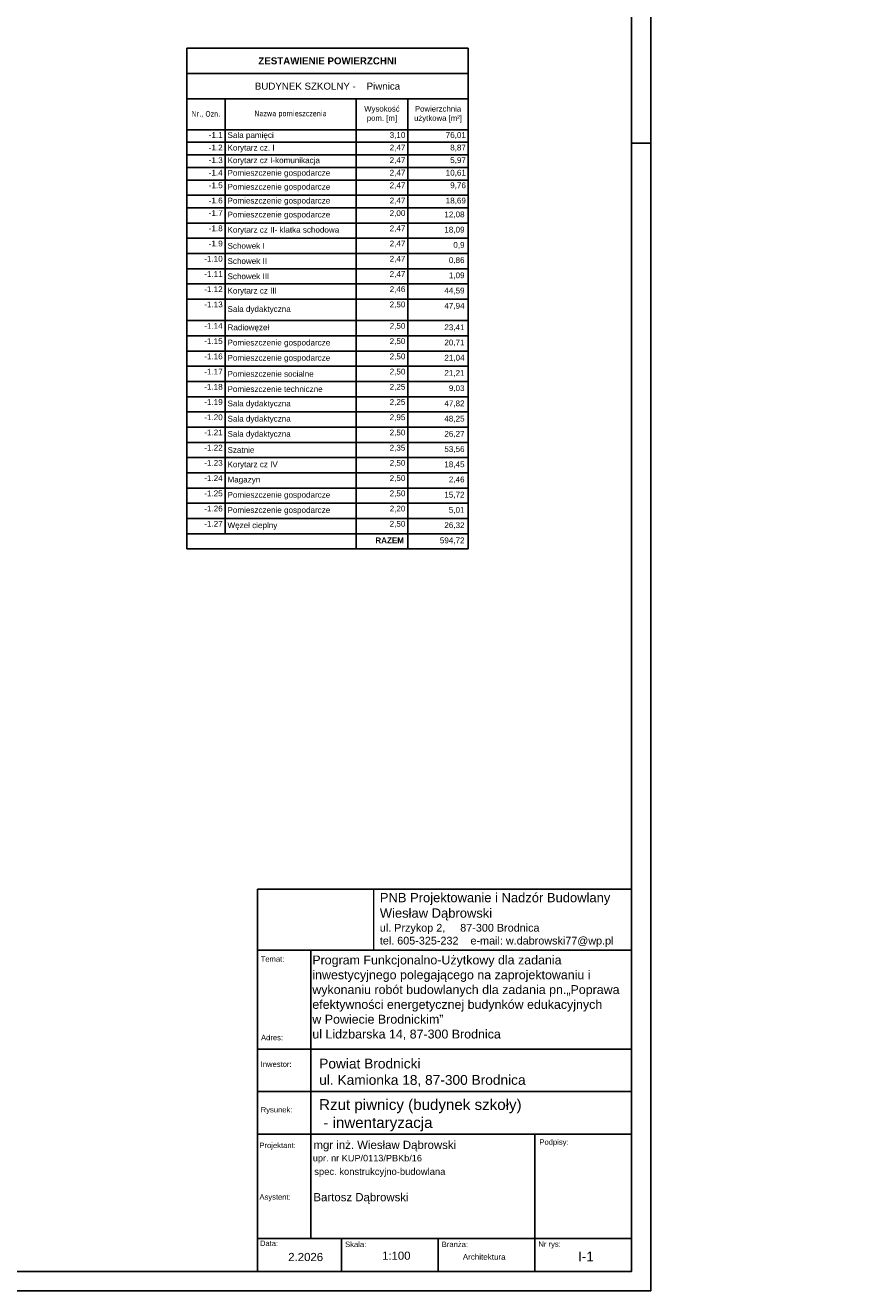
# Model space of a CAD drawing. Header units: millimetres. Extents: x 0 to 111311, y -48878 to -25280.
# Tile 56 of 161: x 71630 to 73776, y -32831 to -29556. Entities that reach past the tile are written whole.
import ezdxf

# ---------------------------------------------------------------- set-up
doc = ezdxf.new("R2010")
doc.units = ezdxf.units.MM
doc.layers.get('Defpoints').update_dxf_attribs({"color": 30})
doc.layers.add('-TABELKA', color=2, linetype='Continuous')
doc.layers.add('e-cad_opisy', color=7, linetype='Continuous')
for name, color, linetype, lineweight in [('J wymiary', 1, 'Continuous', 9), ('OPIS', 7, 'Continuous', 5), ('opisy', 235, 'Continuous', 0), ('wymiar', 1, 'Continuous', 9)]:
    doc.layers.add(name, color=color, linetype=linetype, lineweight=lineweight)
doc.styles.add('ADESK2', font='simplex', dxfattribs={"width": 0.7})
doc.styles.add('ARIAL', font='arial.ttf')
doc.styles.get("Standard").update_dxf_attribs({"font": 'arial.ttf'})
doc.dimstyles.new('1-100', dxfattribs={"dimscale": 1.5, "dimtxt": 10, "dimasz": 2, "dimexe": 1, "dimexo": 1, "dimgap": 1.5, "dimtad": 1, "dimdec": 0, "dimrnd": 0.5, "dimdsep": 46, "dimtxsty": 'ADESK2', "dimblk": 'wymiar', "dimcen": -1, "dimdle": 5, "dimse1": 1, "dimse2": 1, "dimclrd": 256, "dimclre": 256, "dimclrt": 256, "dimadec": 0, "dimazin": 0, "dimtfac": 1, "dimtdec": 0, "dimtix": 1, "dimtmove": 0, "dimatfit": 3, "dimfxl": 20, "dimfxlon": 1, "dimtolj": 1, "dimtzin": 0, "dimarcsym": 0})
picture_1 = doc.add_image_def('image1.jpg', size_in_pixel=(163, 86))

# ---------------------------------------------------------------- blocks, each defined once
blk = doc.blocks.new('A1_poziom')
for points in [[(0, 0), (0, 297), (25, 297), (25, 594), (841, 594), (841, 0)], [(30, 5), (836, 5), (836, 589), (30, 589)]]:
    blk.add_lwpolyline(points, close=True)
blk.add_lwpolyline([(836, 297), (841, 297)])
blk = doc.blocks.new('wymiar')
for p, q in [((1.5, 0), (-1.5, 0)), ((1.1, 1.1), (-1.1, -1.1)), ((0, 1.5), (0, -1.5))]:
    blk.add_line(p, q)
blk = doc.blocks.new('*D1636')
at = {"layer": 'Defpoints', "color": 0, "ltscale": 4}
for p in [(91955.5, -30760.6), (0, -30978.1), (91914.8, -30978.1)]:
    blk.add_point(p, dxfattribs=at)
at = {"layer": 'J wymiary', "lineweight": -2}
blk.add_line((91914.8, -30763.6), (91914.8, -30975.1), dxfattribs=at)
at = {"layer": 'J wymiary', "lineweight": -2, "ltscale": 4, "xscale": 3, "yscale": 3, "zscale": 3}
for p, rotation in [((91914.8, -30760.6), 90), ((91914.8, -30978.1), 270)]:
    blk.add_blockref('wymiar', p, dxfattribs=dict(at, rotation=rotation))
at = {"layer": 'J wymiary', "ltscale": 4, "insert": (91905.1, -30869.4), "char_height": 15, "attachment_point": 5, "rotation": 90, "style": 'ADESK2'}
blk.add_mtext('\\A1;218', dxfattribs=at)
blk = doc.blocks.new('*T3091')
at = {"layer": 'OPIS', "color": 0, "lineweight": -2}
for p, q in [((0, 0), (728.5, 0)), ((0, 0), (0, -1295.8)), ((728.5, 0), (728.5, -1295.8)), ((0, -65.5), (728.5, -65.5)), ((0, -130.9), (728.5, -130.9)), ((99.3, -130.9), (99.3, -1256.4)), ((438.3, -130.9), (438.3, -1295.8)), ((571.9, -130.9), (571.9, -1295.8)), ((0, -210.7), (728.5, -210.7)), ((0, -243.3), (728.5, -243.3)), ((0, -275.8), (728.5, -275.8)), ((0, -308.4), (728.5, -308.4)), ((0, -341), (728.5, -341)), ((0, -380.3), (728.5, -380.3)), ((0, -412.9), (728.5, -412.9)), ((0, -452.3), (728.5, -452.3)), ((0, -491.7), (728.5, -491.7)), ((0, -531.1), (728.5, -531.1)), ((0, -570.5), (728.5, -570.5)), ((0, -609.9), (728.5, -609.9)), ((0, -649.3), (728.5, -649.3)), ((0, -704.9), (728.5, -704.9)), ((0, -744.3), (728.5, -744.3)), ((0, -783.6), (728.5, -783.6)), ((0, -823), (728.5, -823)), ((0, -862.4), (728.5, -862.4)), ((0, -901.8), (728.5, -901.8)), ((0, -941.2), (728.5, -941.2)), ((0, -980.6), (728.5, -980.6)), ((0, -1020), (728.5, -1020)), ((0, -1059.4), (728.5, -1059.4)), ((0, -1098.8), (728.5, -1098.8)), ((0, -1138.2), (728.5, -1138.2)), ((0, -1177.6), (728.5, -1177.6)), ((0, -1217), (728.5, -1217)), ((0, -1256.4), (728.5, -1256.4)), ((0, -1295.8), (728.5, -1295.8))]:
    blk.add_line(p, q, dxfattribs=at)
at = {"layer": 'OPIS', "color": 0, "attachment_point": 5, "style": 'ARIAL'}
for s, insert, char_height, width in [('\\fArial|b1|i0|c238|p34;ZESTAWIENIE POWIERZCHNI ', (364.2, -32.7), 18, 716.04), ('BUDYNEK SZKOLNY -    Piwnica', (364.2, -98.2), 18, 716.04), ('\\fTahoma|b0|i0|c0|p34;Nr.\\fTahoma|b0|i0|c238|p34;, Ozn.', (49.7, -170.8), 14.4, 86.879), ('{\\fTahoma|b0|i0|c238|p34;Nazwa pomieszczenia}', (268.8, -170.8), 14.4, 326.521)]:
    blk.add_mtext(s, dxfattribs=dict(at, insert=insert, char_height=char_height, width=width))
at = {"layer": 'OPIS', "color": 0}
for s, insert, char_height, width, attachment_point in [('Wysokość pom. [m]', (505.1, -170.8), 14.4, 121.171, 5), ('Powierzchnia u{\\fArial|b0|i0|c0|p34;\\C256;ż}ytkowa [m²]', (650.2, -170.8), 14.4, 144.098, 5), ('-1.1', (93.1, -217), 14.95, 86.879, 3), ('Sala pamięci', (105.6, -227), 14.948, 326.521, 4), ('3,10', (565.7, -217), 14.95, 121.171, 3), ('76,01', (722.3, -217), 14.95, 144.098, 3), ('-1.2', (93.1, -249.5), 14.95, 86.879, 3), ('Korytarz cz. I', (105.6, -259.6), 14.948, 326.521, 4), ('2,47', (565.7, -249.5), 14.95, 121.171, 3), ('8,87', (722.3, -249.5), 14.95, 144.098, 3), ('-1.3', (93.1, -282.1), 14.95, 86.879, 3), ('Korytarz cz I-komunikacja', (105.6, -292.1), 14.948, 326.521, 4), ('2,47', (565.7, -282.1), 14.95, 121.171, 3), ('5,97', (722.3, -282.1), 14.95, 144.098, 3), ('-1.4', (93.1, -314.6), 14.95, 86.879, 3), ('Pomieszczenie gospodarcze', (105.6, -324.7), 14.948, 326.521, 4), ('2,47', (565.7, -314.6), 14.95, 121.171, 3), ('10,61', (722.3, -314.6), 14.95, 144.098, 3), ('-1.5', (93.1, -347.2), 14.95, 86.879, 3), ('Pomieszczenie gospodarcze', (105.6, -360.6), 14.948, 326.521, 4), ('2,47', (565.7, -347.2), 14.95, 121.171, 3), ('9,76', (722.3, -347.2), 14.95, 144.098, 3), ('-1.6', (93.1, -386.6), 14.95, 86.879, 3), ('Pomieszczenie gospodarcze', (105.6, -396.6), 14.948, 326.521, 4), ('2,47', (565.7, -386.6), 14.95, 121.171, 3), ('18,69', (722.3, -386.6), 14.95, 144.098, 3), ('-1.7', (93.1, -419.1), 14.95, 86.879, 3), ('Pomieszczenie gospodarcze', (105.6, -432.6), 14.948, 326.521, 4), ('2,00', (565.7, -419.1), 14.95, 121.171, 3), ('12,08', (718.8, -422.6), 14.95, 137.091, 3), ('-1.8', (93.1, -458.5), 14.95, 86.879, 3), ('2,47', (565.7, -458.5), 14.95, 121.171, 3), ('Korytarz cz II- klatka schodowa', (105.6, -472), 14.948, 326.521, 4), ('18,09', (718.8, -462), 14.95, 137.091, 3), ('-1.9', (93.1, -497.9), 14.95, 86.879, 3), ('Schowek I', (105.6, -511.4), 14.95, 326.521, 4), ('2,47', (565.7, -497.9), 14.95, 121.171, 3), ('0,9', (718.8, -501.4), 14.95, 137.091, 3), ('-1.10', (93.1, -537.3), 14.95, 86.879, 3), ('Schowek II', (105.6, -550.8), 14.95, 326.521, 4), ('2,47', (565.7, -537.3), 14.95, 121.171, 3), ('0,86', (718.8, -540.8), 14.95, 137.091, 3), ('-1.11', (93.1, -576.7), 14.95, 86.879, 3), ('Schowek III', (105.6, -590.2), 14.948, 326.521, 4), ('2,47', (565.7, -576.7), 14.95, 121.171, 3), ('1,09', (718.8, -580.2), 14.95, 137.091, 3), ('-1.12', (93.1, -616.1), 14.95, 86.879, 3), ('Korytarz cz III', (105.6, -629.6), 14.948, 326.521, 4), ('2,46', (565.7, -616.1), 14.95, 121.171, 3), ('44,59', (718.8, -619.6), 14.95, 137.091, 3), ('-1.13', (93.1, -655.5), 14.95, 86.879, 3), ('Sala dydaktyczna', (105.6, -677.1), 14.948, 326.521, 4), ('2,50', (565.7, -655.5), 14.95, 121.171, 3), ('47,94', (718.8, -659), 14.95, 137.091, 3), ('-1.14', (93.1, -711.1), 14.95, 86.879, 3), ('Radiowęzeł', (105.6, -724.6), 14.95, 326.521, 4), ('2,50', (565.7, -711.1), 14.95, 121.171, 3), ('23,41', (718.8, -714.6), 14.95, 137.091, 3), ('-1.15', (93.1, -750.5), 14.95, 86.879, 3), ('2,50', (565.7, -750.5), 14.95, 121.171, 3), ('Pomieszczenie gospodarcze', (105.6, -764), 14.948, 326.521, 4), ('20,71', (718.8, -754), 14.95, 137.091, 3), ('-1.16', (93.1, -789.9), 14.95, 86.879, 3), ('Pomieszczenie gospodarcze', (105.6, -803.3), 14.948, 326.521, 4), ('2,50', (565.7, -789.9), 14.95, 121.171, 3), ('21,04', (718.8, -793.4), 14.95, 137.091, 3), ('-1.17', (93.1, -829.3), 14.95, 86.879, 3), ('Pomieszczenie socialne', (105.6, -842.7), 14.948, 326.521, 4), ('2,50', (565.7, -829.3), 14.95, 121.171, 3), ('21,21', (718.8, -832.8), 14.95, 137.091, 3), ('-1.18', (93.1, -868.7), 14.95, 86.879, 3), ('Pomieszczenie techniczne', (105.6, -882.1), 14.948, 326.521, 4), ('2,25', (565.7, -868.7), 14.95, 121.171, 3), ('9,03', (718.8, -872.2), 14.95, 137.091, 3), ('-1.19', (93.1, -908.1), 14.95, 86.879, 3), ('Sala dydaktyczna', (105.6, -921.5), 14.948, 326.521, 4), ('2,25', (565.7, -908.1), 14.95, 121.171, 3), ('47,82', (718.8, -911.6), 14.95, 137.091, 3), ('-1.20', (93.1, -947.5), 14.95, 86.879, 3), ('2,95', (565.7, -947.5), 14.95, 121.171, 3), ('Sala dydaktyczna', (105.6, -960.9), 14.948, 326.521, 4), ('48,25', (718.8, -951), 14.95, 137.091, 3), ('-1.21', (93.1, -986.9), 14.95, 86.879, 3), ('Sala dydaktyczna', (105.6, -1000.3), 14.948, 326.521, 4), ('2,50', (565.7, -986.9), 14.95, 121.171, 3), ('26,27', (718.8, -990.4), 14.95, 137.091, 3), ('-1.22', (93.1, -1026.3), 14.95, 86.879, 3), ('Szatnie', (105.6, -1039.7), 14.95, 326.521, 4), ('2,35', (565.7, -1026.3), 14.95, 121.171, 3), ('53,56', (718.8, -1029.8), 14.95, 137.091, 3), ('-1.23', (93.1, -1065.6), 14.95, 86.879, 3), ('Korytarz cz IV', (105.6, -1079.1), 14.948, 326.521, 4), ('2,50', (565.7, -1065.6), 14.95, 121.171, 3), ('18,45', (718.8, -1069.2), 14.95, 137.091, 3), ('-1.24', (93.1, -1105), 14.95, 86.879, 3), ('Magazyn', (105.6, -1118.5), 14.95, 326.521, 4), ('2,50', (565.7, -1105), 14.95, 121.171, 3), ('2,46', (718.8, -1108.5), 14.95, 137.091, 3), ('-1.25', (93.1, -1144.4), 14.95, 86.879, 3), ('2,50', (565.7, -1144.4), 14.95, 121.171, 3), ('Pomieszczenie gospodarcze', (105.6, -1157.9), 14.948, 326.521, 4), ('15,72', (718.8, -1147.9), 14.95, 137.091, 3), ('-1.26', (93.1, -1183.8), 14.95, 86.879, 3), ('Pomieszczenie gospodarcze', (105.6, -1197.3), 14.948, 326.521, 4), ('2,20', (565.7, -1183.8), 14.95, 121.171, 3), ('5,01', (718.8, -1187.3), 14.95, 137.091, 3), ('-1.27', (93.1, -1223.2), 14.95, 86.879, 3), ('Węzeł cieplny', (105.6, -1236.7), 14.948, 326.521, 4), ('2,50', (565.7, -1223.2), 14.95, 121.171, 3), ('26,32', (718.8, -1226.7), 14.95, 137.091, 3), ('\\fArial|b1|i0|c238|p34;RAZEM', (562.2, -1266.1), 14.948, 114.164, 3), ('594,72', (718.8, -1266.1), 14.95, 137.091, 3)]:
    blk.add_mtext(s, dxfattribs=dict(at, insert=insert, char_height=char_height, width=width, attachment_point=attachment_point))

msp = doc.modelspace()

# ---------------------------------------------------------------- linework, layer by layer
at = {"layer": '-TABELKA', "color": 7}
for p, q in [((72230.861, -32781.019), (72230.861, -31791.542)), ((72230.861, -31791.542), (73198.495, -31791.542)), ((72230.861, -31949.926), (73198.495, -31949.926)), ((72230.861, -31949.926), (73198.495, -31949.926)), ((72368.409, -32695.976), (72368.409, -31949.926)), ((72230.861, -32205.717), (73198.495, -32205.717)), ((72230.861, -32315.847), (73198.495, -32315.847)), ((72230.861, -32425.847), (73198.495, -32425.847)), ((72948.495, -32425.847), (72948.495, -32781.019)), ((72230.861, -32695.976), (73198.495, -32695.976)), ((72448.495, -32695.976), (72448.495, -32781.019)), ((72698.495, -32695.976), (72698.495, -32781.019)), ((72230.861, -32781.019), (73198.495, -32781.019))]:
    msp.add_line(p, q, dxfattribs=at)
at = {"layer": 'opisy', "color": 7}
msp.add_line((73198.495, -31791.542), (73198.495, -32781.019), dxfattribs=at)

# ---------------------------------------------------------------- block references
msp.add_blockref('*T3091', (72047.639, -29615.602))
at = {"layer": 'e-cad_opisy', "ltscale": 4, "xscale": 10, "yscale": 10, "zscale": 10}
msp.add_blockref('A1_poziom', (64838.495, -32831.019), dxfattribs=at)

# ---------------------------------------------------------------- texts
at = {"layer": '-TABELKA', "color": 0, "style": 'ARIAL'}
msp.add_text('spec. konstrukcyjno-budowlana', height=17.41308, dxfattribs=at).set_placement((72377.53, -32531.356))
at = {"layer": '-TABELKA', "color": 7}
msp.add_text('Architektura', height=14.84069, dxfattribs=at).set_placement((72761.952, -32751.145))
at = {"layer": 'OPIS', "color": 0, "style": 'ARIAL'}
for s, height, p in [('mgr inż. Wiesław Dąbrowski', 21.14059, (72375.495, -32464.138)), ('upr. nr KUP/0113/PBKb/16', 16.91247, (72373.906, -32496.385)), ('Bartosz Dąbrowski', 21.14059, (72375.495, -32599.529))]:
    msp.add_text(s, height=height, dxfattribs=at).set_placement(p)
at = {"layer": 'opisy', "color": 7}
for s, height, p in [('Temat:', 14.0937, (72239.059, -31979.627)), ('Adres:', 14.0937, (72239.959, -32182.907)), ('Inwestor:', 14.0937, (72239.059, -32251.897)), ('Rysunek:', 14.0937, (72239.059, -32369.65)), ('Projektant', 14.0937, (72235.836, -32461.875)), ('Podpisy:', 14.0937, (72960.114, -32453.48)), ('Data:', 14.0937, (72237.167, -32715.43)), ('Skala:', 14.0937, (72457.497, -32718.051)), ('Branża:', 14.0937, (72707.497, -32718.051)), ('Nr rys:', 14.0937, (72957.497, -32717.44)), ('2.2026', 21.1406, (72310.256, -32754.397))]:
    msp.add_text(s, height=height, dxfattribs=at).set_placement(p)
at = {"layer": 'opisy', "color": 7, "style": 'ARIAL'}
for s, height, p in [('Projektant:', 14.09372, (72235.836, -32461.875)), ('Asystent:', 14.0937, (72235.836, -32595.489))]:
    msp.add_text(s, height=height, dxfattribs=at).set_placement(p)
at = {"layer": 'opisy', "color": 7, "insert": (72547.269, -31801.74), "char_height": 25.3687, "width": 967.63429, "attachment_point": 1}
msp.add_mtext('{\\H0.946x;PNB Projektowanie i Nadzór Budowlany\\PWiesław Dąbrowski\\P\\H0.8334x;ul. Przykop 2,     87-300 Brodnica\\Ptel. 605-325-232    e-mail: w.dabrowski77@wp.pl}', dxfattribs=at)
at = {"layer": 'opisy', "color": 1, "attachment_point": 1}
for s, insert, char_height in [('{\\H0.958333x;\\C0;Program Funkcjonalno-Użytkowy dla zadania\\Pinwestycyjnego polegającego na zaprojektowaniu i\\Pwykonaniu robót budowlanych dla zadania pn.„Poprawa\\Pefektywności energetycznej budynków edukacyjnych\\Pw Powiecie Brodnickim” \\P\\A1;\\fArial|b0|i0|c0|p34;ul Lidzbarska 14, 87-300 Brodnica}', (72372.667, -31963.625), 24), ('{\\C0;Powiat Brodnicki\\Pul. Kamionka 18, 87-300 Brodnica}', (72390.511, -32230.563), 25.3687), ('{\\C0;Rzut piwnicy (budynek szkoły)\\P - inwentaryzacja}', (72390.165, -32335.309), 28), ('{\\C0;1:100}', (72553.195, -32729.937), 21), ('{\\C0;I-1}', (73059.993, -32729.937), 25)]:
    msp.add_mtext(s, dxfattribs=dict(at, insert=insert, char_height=char_height))

# ---------------------------------------------------------------- dimensions: what is measured, and where the dimension line sits
at = {"layer": 'J wymiary'}
dim = msp.add_linear_dim(base=(91914.843, -30978.11), p1=(91955.476, -30760.609), p2=(0, -30978.11), angle=90, dimstyle='1-100', override={"dimblk": 'wymiar'}, dxfattribs=at)
dim.commit()
dim.dimension.update_dxf_attribs({"geometry": '*D1636', "text_midpoint": (91905.093, -30869.359)})

# ---------------------------------------------------------------- pictures from other files: only their frames are drawn
at = {"layer": 'wymiar', "color": 7, "ltscale": 1.8}
image = msp.add_image(picture_1, insert=(72230.861, -31949.926), size_in_units=(300.193, 158.384), dxfattribs=at)
image.dxf.flags = 7

doc.saveas('drawing.dxf')
